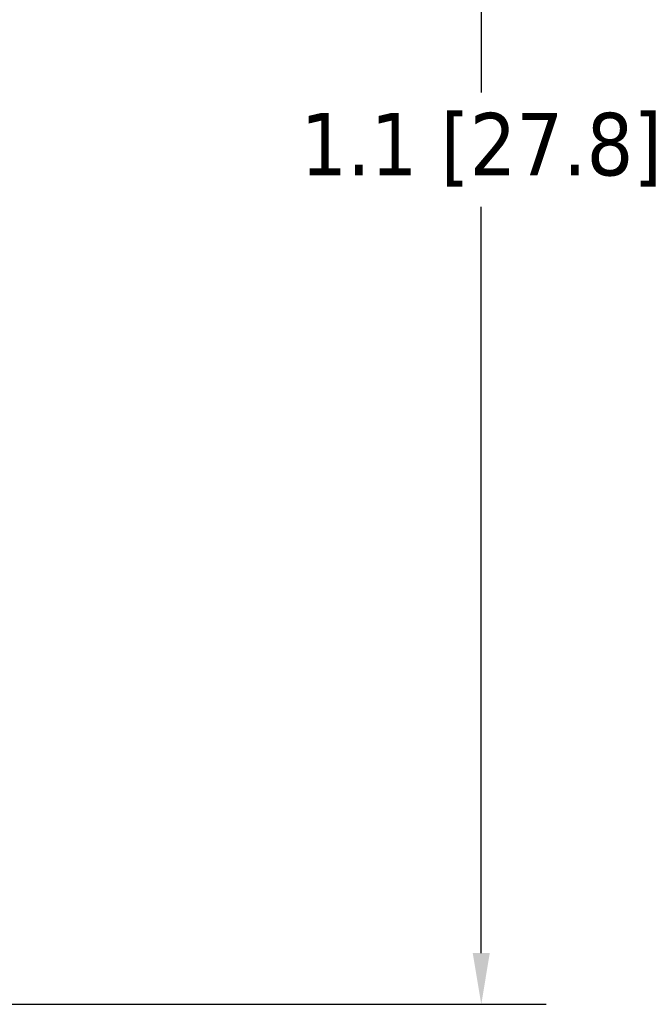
# Model space of a CAD drawing. Header units: inches. Extents: x 0.2 to 10.9, y 0.3 to 8.6.
# Tile 8 of 23: x 3.5 to 4.7, y 3.8 to 5.7. Entities that reach past the tile are written whole.
import ezdxf

# ---------------------------------------------------------------- set-up
doc = ezdxf.new("R2010")
doc.units = ezdxf.units.IN
doc.header["$MEASUREMENT"] = 0
doc.layers.add('Dimensions', color=250, linetype='Continuous')
doc.styles.add('Note Text (ANSI)', font='tahoma.ttf')
doc.dimstyles.new('Default (ANSI)', dxfattribs={"dimtxt": 0.12, "dimasz": 0.098425, "dimexe": 0.125, "dimexo": 0.125, "dimgap": 0.031496, "dimtad": 0, "dimtih": 1, "dimtoh": 1, "dimrnd": 1e-08, "dimzin": 4, "dimdsep": 46, "dimtxsty": 'Note Text (ANSI)', "dimcen": 0.09, "dimdle": 0.393701, "dimclrd": 256, "dimclre": 256, "dimclrt": 256, "dimadec": 0, "dimazin": 1, "dimtfac": 1, "dimtofl": 0, "dimtmove": 0, "dimatfit": 3, "dimfxl": 1, "dimtolj": 1, "dimtzin": 4, "dimlwd": -1, "dimlwe": -1, "dimarcsym": 0})

# ---------------------------------------------------------------- blocks, each defined once
blk = doc.blocks.new('*D11')
at = {"layer": 'Defpoints', "color": 0}
for p in [(2.7871, 7.0633), (2.7936, 3.7777), (4.3666, 3.7777)]:
    blk.add_point(p, dxfattribs=at)
at = {"layer": 'Dimensions'}
for p, q in [((2.9121, 7.0633), (4.4916, 7.0633)), ((4.3666, 6.9649), (4.3666, 5.5305)), ((4.3666, 3.8761), (4.3666, 5.3105)), ((2.9186, 3.7777), (4.4916, 3.7777))]:
    blk.add_line(p, q, dxfattribs=at)
for points in [[(4.3502, 6.9649), (4.383, 6.9649), (4.3666, 7.0633)], [(4.3502, 3.8761), (4.383, 3.8761), (4.3666, 3.7777)]]:
    blk.add_solid(points, dxfattribs=at)
at = {"layer": 'Dimensions', "insert": (4.3666, 5.4205), "char_height": 0.12, "attachment_point": 5, "style": 'Note Text (ANSI)'}
blk.add_mtext('\\A1;1.1 [27.8]', dxfattribs=at)

msp = doc.modelspace()

# ---------------------------------------------------------------- dimensions: what is measured, and where the dimension line sits
at = {"layer": 'Dimensions'}
dim = msp.add_linear_dim(base=(4.3666, 3.7777), p1=(2.7871, 7.0633), p2=(2.7936, 3.7777), angle=90, dimstyle='Default (ANSI)', override={"dimdec": 1, "dimlfac": 0.333333}, dxfattribs=at)
dim.commit()
dim.dimension.update_dxf_attribs({"geometry": '*D11', "text_midpoint": (4.3666, 5.4205)})

doc.saveas('drawing.dxf')
